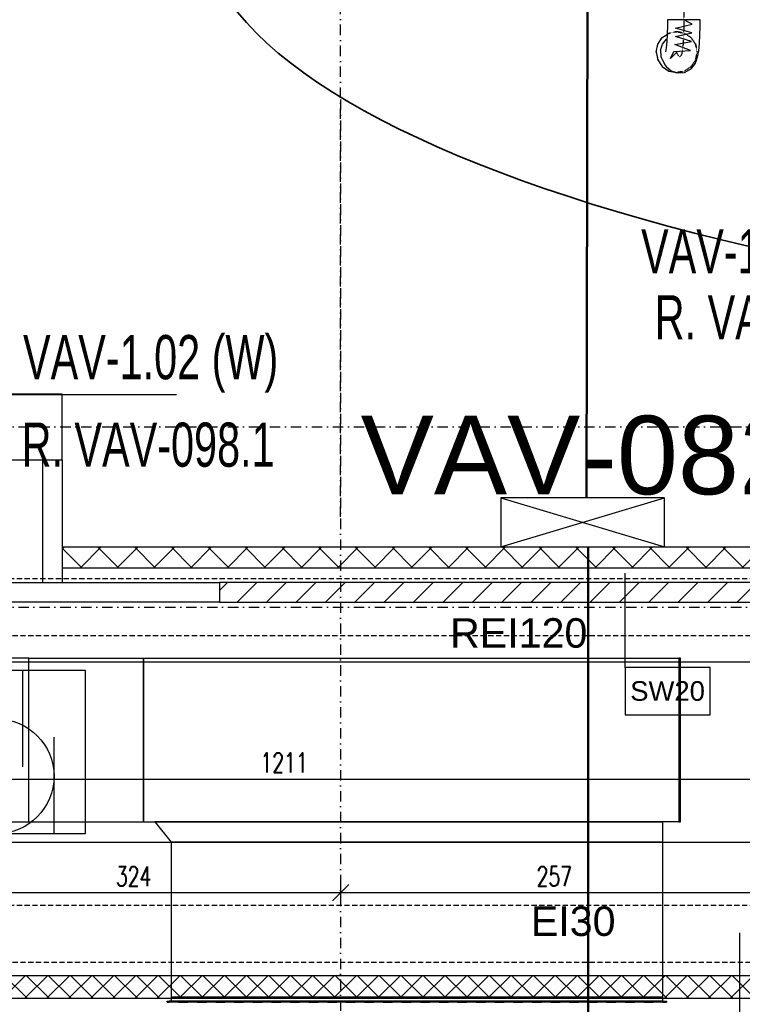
# Model space of a CAD drawing. Header units: centimetres. Extents: x -10729 to 144862, y -4437 to 43656.
# Tile 92 of 148: x 6664 to 7105, y 11957 to 12559. Entities that reach past the tile are written whole.
import ezdxf

# ---------------------------------------------------------------- set-up
doc = ezdxf.new("R2010")
doc.units = ezdxf.units.CM
doc.header["$LTSCALE"] = 0.1
doc.header["$PDMODE"] = 35
doc.header["$PDSIZE"] = 0.1
for name, pattern in [('CADVENT_CENTERLINE', [9.9, 7.4, -1, 0.5, -1]), ('CADVENT_HIDDEN', [0.8, 0.25, -0.55]), ('Kondygnacja  -0_5$0$HIDDEN', [9.525, 6.35, -3.175]), ('Kondygnacja  -0_5$0$HIDDEN2', [4.7625, 3.175, -1.5875]), ('Osie rzutów$0$DASHDOT2', [12.7, 6.35, -3.175, 0, -3.175])]:
    doc.linetypes.add(name, pattern=pattern)
doc.layers.get('0').update_dxf_attribs({"color": 8})
doc.layers.get('DEFPOINTS').update_dxf_attribs({"color": 8})
for name, color, linetype, lineweight in [('AU Sieć LON', 1, 'Continuous', 50), ('AU Strefa obsługiwana', 90, 'Continuous', 35), ('Kondygnacja  -0_5$0$ARCH_INFO_WYMIARY', 8, 'Continuous', 9)]:
    doc.layers.add(name, color=color, linetype=linetype, lineweight=lineweight)
for name, color, linetype in [('AU Szafki Klimakonwektorów', 183, 'Continuous'), ('bgde-nawiewCEN', 7, 'Continuous'), ('bgde-nawiewEXP', 1, 'Continuous'), ('bgde-nawiewHIDDEN', 1, 'Continuous'), ('bgde-wywiewEXP', 5, 'Continuous'), ('bgde-wywiewHIDDEN', 5, 'Continuous'), ('bgde_tlumik', 6, 'Continuous'), ('bgde_VAV', 4, 'Continuous'), ('Kondygnacja  -0_5$0$ARCH_GK', 8, 'Continuous'), ('Kondygnacja  -0_5$0$ARCH_INFO_ODPORNOŚĆ OGNIOWA', 8, 'Continuous'), ('Kondygnacja  -0_5$0$ARCH_INFO_OPISY_PRZEGRODY', 8, 'Continuous'), ('Kondygnacja  -0_5$0$ARCH_KONSTR_POWYŻEJ RZUTU', 8, 'Kondygnacja  -0_5$0$HIDDEN'), ('Kondygnacja  -0_5$0$ARCH_KONSTR_POWYŻEJ RZUTU_IST', 8, 'Kondygnacja  -0_5$0$HIDDEN2'), ('Kondygnacja  -0_5$0$ARCH_MUROWANE', 8, 'Continuous'), ('Kondygnacja  -0_5$0$ARCH_MUROWANE_IST', 8, 'Continuous'), ('Kondygnacja  -0_5$0$ARCH_ŻELBET_IST', 8, 'Continuous'), ('Osie rzutów$0$ARCH_INFO_OSIE_IST', 8, 'Osie rzutów$0$DASHDOT2'), ('Osie rzutów$0$ARCH_INFO_OSIE_OPISY_IST', 8, 'Continuous')]:
    doc.layers.add(name, color=color, linetype=linetype)
doc.styles.add('Arial', font='ARIAL.TTF')
doc.styles.add('Kondygnacja  -0_5$0$Arial', font='ARIAL.TTF')
doc.styles.add('Kondygnacja  -0_5$0$Romans', font='Romans.shx', dxfattribs={"width": 0.7})
doc.dimstyles.new('Kondygnacja  -0_5$0$Wymiary 1-100', dxfattribs={"dimtxt": 12, "dimasz": 10, "dimexe": 5, "dimexo": 0, "dimgap": 4, "dimtad": 1, "dimrnd": 0.5, "dimzin": 12, "dimdsep": 46, "dimtxsty": 'Kondygnacja  -0_5$0$Romans', "dimblk": 'Kondygnacja  -0_5$0$_Oblique', "dimcen": 10, "dimdle": 10, "dimclrt": 55, "dimazin": 0, "dimtfac": 1, "dimtmove": 1, "dimatfit": 3, "dimfxl": 0, "dimtolj": 1, "dimtzin": 0, "dimarcsym": 0})

# ---------------------------------------------------------------- blocks, each defined once
blk = doc.blocks.new('Osie rzutów')
at = {"layer": 'Osie rzutów$0$ARCH_INFO_OSIE_IST', "ltscale": 10}
for p, q in [((6860, 12255), (6860, 15006.6)), ((6860, 12510), (6860, 4623.26)), ((4436.04, 12310), (13655, 12310)), ((4436.04, 12200), (13655, 12200))]:
    blk.add_line(p, q, dxfattribs=at)
at = {"layer": 'Osie rzutów$0$ARCH_INFO_OSIE_OPISY_IST'}
blk.add_circle((6650, 12096.61), 35, dxfattribs=at)
blk = doc.blocks.new('Kondygnacja  -0_5$0$_Oblique')
at = {"color": 0, "linetype": 'ByBlock', "lineweight": -2}
blk.add_line((-0.5, -0.5), (0.5, 0.5), dxfattribs=at)
blk = doc.blocks.new('*D124')
at = {"layer": 'DEFPOINTS', "color": 0}
for p in [(6860, 12055.56), (7116.94, 12055.56), (6860, 12025.5)]:
    blk.add_point(p, dxfattribs=at)
at = {"layer": 'Kondygnacja  -0_5$0$ARCH_INFO_WYMIARY', "color": 0, "lineweight": -2}
for p, q in [((6860, 12033.5), (6860, 12020.5)), ((7116.94, 12033.5), (7116.94, 12020.5)), ((7126.94, 12025.5), (6850, 12025.5))]:
    blk.add_line(p, q, dxfattribs=at)
at = {"layer": 'Kondygnacja  -0_5$0$ARCH_INFO_WYMIARY', "color": 0, "lineweight": -2, "xscale": 10, "yscale": 10, "zscale": 10, "rotation": 180}
blk.add_blockref('Kondygnacja  -0_5$0$_Oblique', (6860, 12025.5), dxfattribs=at)
at = {"layer": 'Kondygnacja  -0_5$0$ARCH_INFO_WYMIARY', "color": 0, "lineweight": -2, "xscale": 10, "yscale": 10, "zscale": 10}
blk.add_blockref('Kondygnacja  -0_5$0$_Oblique', (7116.94, 12025.5), dxfattribs=at)
at = {"layer": 'Kondygnacja  -0_5$0$ARCH_INFO_WYMIARY', "color": 55, "insert": (6990.55, 12035.5), "char_height": 12, "attachment_point": 5, "style": 'Kondygnacja  -0_5$0$Romans'}
blk.add_mtext('\\A1;257', dxfattribs=at)
blk = doc.blocks.new('*D125')
at = {"layer": 'DEFPOINTS', "color": 0}
for p in [(6536, 12055.65, -160), (6860, 12055.56), (6536, 12025.5)]:
    blk.add_point(p, dxfattribs=at)
at = {"layer": 'Kondygnacja  -0_5$0$ARCH_INFO_WYMIARY', "color": 0, "lineweight": -2}
for p, q in [((6860, 12033.5), (6860, 12020.5)), ((6870, 12025.5), (6526, 12025.5)), ((6536, 12023.29), (6536, 12020.5))]:
    blk.add_line(p, q, dxfattribs=at)
at = {"layer": 'Kondygnacja  -0_5$0$ARCH_INFO_WYMIARY', "color": 0, "lineweight": -2, "xscale": 10, "yscale": 10, "zscale": 10, "rotation": 180}
blk.add_blockref('Kondygnacja  -0_5$0$_Oblique', (6536, 12025.5), dxfattribs=at)
at = {"layer": 'Kondygnacja  -0_5$0$ARCH_INFO_WYMIARY', "color": 0, "lineweight": -2, "xscale": 10, "yscale": 10, "zscale": 10}
blk.add_blockref('Kondygnacja  -0_5$0$_Oblique', (6860, 12025.5), dxfattribs=at)
at = {"layer": 'Kondygnacja  -0_5$0$ARCH_INFO_WYMIARY', "color": 55, "insert": (6733.61, 12035.5), "char_height": 12, "attachment_point": 5, "style": 'Kondygnacja  -0_5$0$Romans'}
blk.add_mtext('\\A1;324', dxfattribs=at)
blk = doc.blocks.new('*D142')
at = {"layer": 'DEFPOINTS', "color": 0}
for p in [(6220, 12155.46), (7431, 12150), (7431, 12094.94)]:
    blk.add_point(p, dxfattribs=at)
at = {"layer": 'Kondygnacja  -0_5$0$ARCH_INFO_WYMIARY', "color": 0, "lineweight": -2}
for p, q in [((6220, 12102.94), (6220, 12089.94)), ((7431, 12102.94), (7431, 12089.94)), ((6210, 12094.94), (7441, 12094.94))]:
    blk.add_line(p, q, dxfattribs=at)
at = {"layer": 'Kondygnacja  -0_5$0$ARCH_INFO_WYMIARY', "color": 0, "lineweight": -2, "xscale": 10, "yscale": 10, "zscale": 10, "rotation": 180}
blk.add_blockref('Kondygnacja  -0_5$0$_Oblique', (6220, 12094.94), dxfattribs=at)
at = {"layer": 'Kondygnacja  -0_5$0$ARCH_INFO_WYMIARY', "color": 0, "lineweight": -2, "xscale": 10, "yscale": 10, "zscale": 10}
blk.add_blockref('Kondygnacja  -0_5$0$_Oblique', (7431, 12094.94), dxfattribs=at)
at = {"layer": 'Kondygnacja  -0_5$0$ARCH_INFO_WYMIARY', "color": 55, "insert": (6825.5, 12104.94), "char_height": 12, "attachment_point": 5, "style": 'Kondygnacja  -0_5$0$Romans'}
blk.add_mtext('\\A1;1211', dxfattribs=at)
blk = doc.blocks.new('Kondygnacja  -0_5$0$konstrukcja istniejąca -0.5')
at = {"layer": 'Kondygnacja  -0_5$0$ARCH_KONSTR_POWYŻEJ RZUTU_IST', "ltscale": 10}
for p, q in [((6338.46, 12217.5), (7382, 12217.5)), ((7382, 12182.5), (6338.46, 12182.5))]:
    blk.add_line(p, q, dxfattribs=at)
blk.add_lwpolyline([(7382, 11982.89), (6338.46, 11982.89), (6338.46, 12017.89), (7382, 12017.89)], dxfattribs=at)
blk = doc.blocks.new('t2')
at = {"layer": 'bgde_tlumik'}
for p, q in [((-54534.4, 76042.4), (-54534.4, 76632.4)), ((-54726.5, 75632.4), (-54726.5, 76232.4)), ((-54342.2, 75632.4), (-54342.2, 76222.4))]:
    blk.add_line(p, q, dxfattribs=at)
blk.add_lwpolyline([(-54903.3, 76632.4), (-54153.3, 76632.4), (-54153.3, 75632.4), (-54903.3, 75632.4)], close=True, dxfattribs=at)

msp = doc.modelspace()

# ---------------------------------------------------------------- hatches: boundary and pattern name
at = {"layer": 'Kondygnacja  -0_5$0$ARCH_GK', "linetype": 'Continuous', "lineweight": -3}
h = msp.add_hatch(dxfattribs=at)
h.set_pattern_fill('ANSI37', color=256, scale=5, style=0)
h.paths.add_polyline_path([(6690, 12236.5), (6690, 12224), (7512.5, 12224), (7520, 12236.5)], flags=0)
h = msp.add_hatch(dxfattribs=at)
h.set_pattern_fill('ANSI37', color=256, scale=3, style=0)
h.paths.add_polyline_path([(6220, 11975), (6220, 11961), (6471, 11961), (6478.5, 11964.417), (6478.5, 11975)], flags=0)
h.paths.add_polyline_path([(6478.5, 11975), (6478.5, 11964.417), (6486, 11961), (11133.785, 11961), (11139.584, 11975)], flags=0)
at = {"layer": 'Kondygnacja  -0_5$0$ARCH_MUROWANE', "linetype": 'Continuous', "lineweight": -3}
h = msp.add_hatch(dxfattribs=at)
h.set_pattern_fill('ANSI31', color=256, scale=4, style=0)
h.paths.add_polyline_path([(6786, 12215), (6786, 12203), (7376, 12203), (7376, 12215)], flags=0)

# ---------------------------------------------------------------- linework, layer by layer
at = {"layer": 'AU Sieć LON', "color": 1}
for p, q in [((7011.266, 12809.639), (7010.213, 12266.78)), ((7011.266, 12236.5), (7011.266, 11701.135))]:
    msp.add_line(p, q, dxfattribs=at)
at = {"layer": 'AU Strefa obsługiwana', "extrusion": (0, 0, -1)}
msp.add_ellipse((7697.56, 12622.513), major_axis=(924.173, 0), ratio=0.2837794, dxfattribs=at)
at = {"layer": 'AU Szafki Klimakonwektorów'}
for p, q in [((7057.946, 12266.78), (6957.946, 12266.78)), ((6957.946, 12266.78), (6957.946, 12236.78)), ((6957.946, 12236.78), (7057.946, 12266.78)), ((6957.946, 12266.78), (7057.946, 12236.78)), ((7057.946, 12266.78), (6957.946, 12266.78)), ((6957.946, 12266.78), (6957.946, 12236.78)), ((6957.946, 12236.78), (7057.946, 12266.78)), ((6957.946, 12266.78), (7057.946, 12236.78)), ((7057.946, 12236.78), (7057.946, 12266.78)), ((7057.946, 12236.78), (7057.946, 12266.78)), ((6957.946, 12236.78), (7057.946, 12236.78)), ((6957.946, 12236.78), (7057.946, 12236.78))]:
    msp.add_line(p, q, dxfattribs=at)
at = {"layer": 'bgde-nawiewCEN', "linetype": 'CADVENT_CENTERLINE', "ltscale": 0.06}
for p, q in [((7069.668, 12663.719, 35.982), (7069.668, 12558.782, 35.982)), ((7069.668, 12558.782, 35.982), (7069.668, 12554.768, 35.982)), ((7069.668, 12554.768, 35.982), (7069.288, 12544.797, 35.982)), ((7068.872, 12540.636, 35.982), (7068.359, 12537.996, 35.982)), ((7069.288, 12544.797, 35.982), (7068.872, 12540.636, 35.982)), ((7065.692, 12537.969, 35.982), (7065.312, 12538.966, 35.982)), ((7066.107, 12537.136, 35.982), (7065.692, 12537.969, 35.982)), ((7066.621, 12536.447, 35.982), (7066.107, 12537.136, 35.982)), ((7067.194, 12536.177, 35.982), (7066.621, 12536.447, 35.982)), ((7067.786, 12536.602, 35.982), (7067.194, 12536.177, 35.982)), ((7068.359, 12537.996, 35.982), (7067.786, 12536.602, 35.982))]:
    msp.add_line(p, q, dxfattribs=at)
at = {"layer": 'bgde-nawiewEXP', "linetype": 'Continuous', "elevation": 35.982}
for points in [[(7055.38, 12540.13), (7055.691, 12536.24), (7056.073, 12535.236), (7056.497, 12534.387), (7058.263, 12530.934), (7058.797, 12530.218), (7061.76, 12527.706), (7062.391, 12527.409), (7066.097, 12526.226), (7069.97, 12526.559), (7073.421, 12528.355), (7074.108, 12528.848), (7076.569, 12531.805), (7077.244, 12533.451), (7078.282, 12536.927), (7078.824, 12539.717), (7079.272, 12544.203), (7079.668, 12554.581), (7079.668, 12558.782), (7059.668, 12558.782), (7059.668, 12554.954), (7059.304, 12545.392), (7058.92, 12541.556), (7058.436, 12539.066)], [(7052.812, 12538.966), (7053.764, 12543.749), (7056.474, 12547.805), (7059.472, 12549.808)], [(7055.38, 12540.13), (7056.582, 12543.842), (7059.112, 12546.812), (7059.362, 12546.94)], [(7052.812, 12538.966), (7053.764, 12534.182), (7056.474, 12530.127), (7060.529, 12527.417), (7065.312, 12526.466), (7065.507, 12526.505)]]:
    msp.add_lwpolyline(points, dxfattribs=at)
at = {"layer": 'bgde-nawiewEXP', "elevation": 35.982}
msp.add_lwpolyline([(7065.312, 12538.966), (7061.528, 12535.09), (7063.547, 12539.355), (7073.813, 12539.864), (7064.174, 12543.578), (7074.338, 12545.385), (7064.486, 12548.525), (7074.567, 12550.729), (7064.627, 12553.529), (7074.657, 12555.965), (7069.668, 12558.782)], dxfattribs=at)
at = {"layer": 'bgde-nawiewEXP', "linetype": 'Continuous'}
msp.add_lwpolyline([(6465.695, 12061.449), (6465.695, 12056.375), (7171.693, 12056.375), (7171.693, 12166.375), (6465.695, 12166.375), (6465.695, 12161.449)], dxfattribs=at)
at = {"layer": 'bgde-nawiewHIDDEN', "linetype": 'CADVENT_HIDDEN', "elevation": 35.982}
for points in [[(7052.812, 12538.966), (7053.764, 12543.749), (7056.474, 12547.805), (7060.529, 12550.514), (7059.472, 12549.808)], [(7052.812, 12538.966), (7053.764, 12534.182), (7056.474, 12530.127), (7060.529, 12527.417), (7065.312, 12526.466), (7070.096, 12527.417), (7065.507, 12526.505)]]:
    msp.add_lwpolyline(points, dxfattribs=at)
msp.add_lwpolyline([(7060.529, 12550.514), (7065.312, 12551.466), (7070.096, 12550.514), (7074.151, 12547.805), (7076.861, 12543.749), (7077.812, 12538.966), (7076.861, 12534.182), (7074.151, 12530.127), (7070.096, 12527.417), (7074.151, 12530.127), (7076.861, 12534.182), (7077.812, 12538.966), (7076.861, 12543.749), (7074.151, 12547.805), (7070.096, 12550.514), (7065.312, 12551.466)], close=True, dxfattribs=at)
at = {"layer": 'bgde-wywiewEXP', "linetype": 'Continuous'}
for points in [[(6628.617, 12068.842), (6669.626, 12068.842), (6669.626, 12168.842), (6640.117, 12168.842), (6640.117, 12068.842), (6640.117, 12168.842), (6628.617, 12168.842)], [(7066.626, 12068.842), (7067.626, 12068.842), (7067.626, 12168.842), (7066.626, 12168.842)], [(6754.126, 11958.642), (6754.126, 11959.242), (7059.126, 11959.242), (7059.126, 11958.642)]]:
    msp.add_lwpolyline(points, close=True, dxfattribs=at)
for points in [[(6669.626, 12068.842), (6669.626, 12168.842), (6739.626, 12168.842), (6739.626, 12068.842), (7056.626, 12068.842), (7056.626, 12056.342), (6756.626, 12056.342), (6756.626, 11959.242)], [(6669.626, 12068.842), (6739.626, 12068.842), (6739.626, 12168.842), (7066.626, 12168.842), (7066.626, 12068.842), (6746.626, 12068.842), (6756.626, 12056.342), (7056.626, 12056.342), (7056.626, 11961.642), (6756.626, 11961.642), (7056.626, 11961.642), (7056.626, 11959.242)]]:
    msp.add_lwpolyline(points, dxfattribs=at)
at = {"layer": 'bgde-wywiewHIDDEN', "linetype": 'CADVENT_HIDDEN'}
for points in [[(6754.126, 11958.642), (7059.126, 11958.642), (7059.126, 11959.242), (6754.126, 11959.242)], [(6754.126, 11958.642), (6754.126, 11958.642)], [(6756.626, 11961.642), (6756.626, 11961.642)], [(6756.626, 11959.242), (7056.626, 11959.242)], [(6756.626, 11959.242), (6756.626, 11959.242)], [(7059.126, 11959.242), (7059.126, 11959.242)]]:
    msp.add_lwpolyline(points, close=True, dxfattribs=at)
msp.add_lwpolyline([(6756.626, 11959.242), (6756.626, 11961.642), (7056.626, 11961.642), (7056.626, 11959.242)], dxfattribs=at)
at = {"layer": 'bgde_VAV'}
msp.add_line((6759.788, 12329.647), (6652.47, 12329.647), dxfattribs=at)
at = {"layer": 'Kondygnacja  -0_5$0$ARCH_GK', "linetype": 'Continuous', "lineweight": -3}
for p, q in [((6690, 12236.5), (6690, 12224)), ((7520, 12236.5), (6690, 12236.5)), ((6690, 12224), (7512.5, 12224)), ((6220, 11975), (11139.584, 11975)), ((6486, 11961), (11133.785, 11961))]:
    msp.add_line(p, q, dxfattribs=at)
at = {"layer": 'Kondygnacja  -0_5$0$ARCH_INFO_OPISY_PRZEGRODY'}
for points in [[(7033.724, 12163.026), (7033.724, 12220.627)], [(7103.793, 11929.606), (7103.793, 12001.034)]]:
    msp.add_lwpolyline(points, dxfattribs=at)
msp.add_lwpolyline([(7033.724, 12134.226), (7085.724, 12134.226), (7085.724, 12163.026), (7033.724, 12163.026), (7033.724, 12134.226)], close=True, dxfattribs=at)
at = {"layer": 'Kondygnacja  -0_5$0$ARCH_MUROWANE', "linetype": 'Continuous', "lineweight": -3}
for p, q in [((6786, 12215), (6786, 12203)), ((7376, 12215), (6786, 12215)), ((6786, 12203), (7376, 12203))]:
    msp.add_line(p, q, dxfattribs=at)
at = {"layer": 'Kondygnacja  -0_5$0$ARCH_MUROWANE_IST', "ltscale": 4}
for p, q in [((6678, 12290), (6678, 12215)), ((6690, 12290), (6690, 12215)), ((6295.5, 12215), (6786, 12215))]:
    msp.add_line(p, q, dxfattribs=at)
msp.add_lwpolyline([(6786, 12203), (6295.5, 12203)], dxfattribs=at)
at = {"layer": 'Kondygnacja  -0_5$0$ARCH_ŻELBET_IST', "ltscale": 4}
msp.add_lwpolyline([(6630, 12290), (6690, 12290), (6690, 12330), (6630, 12330)], close=True, dxfattribs=at)

# ---------------------------------------------------------------- block references
at = {"layer": 'bgde_tlumik', "xscale": 0.1000000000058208, "yscale": 0.09999999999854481, "zscale": 0.1}
msp.add_blockref('t2', (12119.304, 4498.207), dxfattribs=at)
at = {"layer": 'Kondygnacja  -0_5$0$ARCH_KONSTR_POWYŻEJ RZUTU'}
msp.add_blockref('Kondygnacja  -0_5$0$konstrukcja istniejąca -0.5', (0, 0), dxfattribs=at)
at = {"layer": 'Osie rzutów$0$ARCH_INFO_OSIE_OPISY_IST'}
msp.add_blockref('Osie rzutów', (0, 0), dxfattribs=at)

# ---------------------------------------------------------------- texts
at = {"layer": 'AU Szafki Klimakonwektorów', "insert": (6872.275, 12316.86), "char_height": 48, "width": 1074.22285, "attachment_point": 1, "style": 'Arial'}
msp.add_mtext('VAV-082', dxfattribs=at)
at = {"layer": 'bgde_VAV', "width": 0.7}
for s, p in [('VAV-1.03 (N)', (7043.549, 12403.812, 291.213)), ('R. VAV-082', (7051.886, 12363.461, 291.213)), ('VAV-1.02 (W)', (6666.074, 12339.137, 288)), ('R. VAV-098.1', (6665.194, 12285.697, 284.787))]:
    msp.add_text(s, height=27, dxfattribs=at).set_placement(p)
at = {"layer": 'Kondygnacja  -0_5$0$ARCH_INFO_ODPORNOŚĆ OGNIOWA', "char_height": 18, "width": 53.33252, "attachment_point": 5, "style": 'Kondygnacja  -0_5$0$Arial'}
for s, insert in [('\\PREI120', (6968.803, 12199.055)), ('\\PEI30', (7002.095, 12022.973))]:
    msp.add_mtext(s, dxfattribs=dict(at, insert=insert))
at = {"layer": 'Kondygnacja  -0_5$0$ARCH_INFO_OPISY_PRZEGRODY', "insert": (7059.724, 12148.626), "char_height": 12, "width": 52, "attachment_point": 5, "style": 'Kondygnacja  -0_5$0$Arial'}
msp.add_mtext('SW20', dxfattribs=at)

# ---------------------------------------------------------------- dimensions: what is measured, and where the dimension line sits
at = {"layer": 'Kondygnacja  -0_5$0$ARCH_INFO_WYMIARY'}
dim = msp.add_linear_dim(base=(7431, 12094.941), p1=(6220, 12155.462), p2=(7431, 12150), dimstyle='Kondygnacja  -0_5$0$Wymiary 1-100', dxfattribs=at)
dim.commit()
dim.dimension.update_dxf_attribs({"geometry": '*D142', "text_midpoint": (6825.5, 12104.941)})
for base, p1, p2, picture, middle in [((6535.997, 12025.497), (6860, 12055.565), (6535.997, 12055.654, -159.998), '*D125', (6733.611, 12025.497)), ((6860, 12025.497), (7116.941, 12055.565), (6860, 12055.565), '*D124', (6990.552, 12025.497))]:
    dim = msp.add_linear_dim(base=base, p1=p1, p2=p2, dimstyle='Kondygnacja  -0_5$0$Wymiary 1-100', dxfattribs=at)
    dim.commit()
    dim.dimension.update_dxf_attribs({"geometry": picture, "text_midpoint": middle, "dimtype": 160})

doc.saveas('drawing.dxf')
